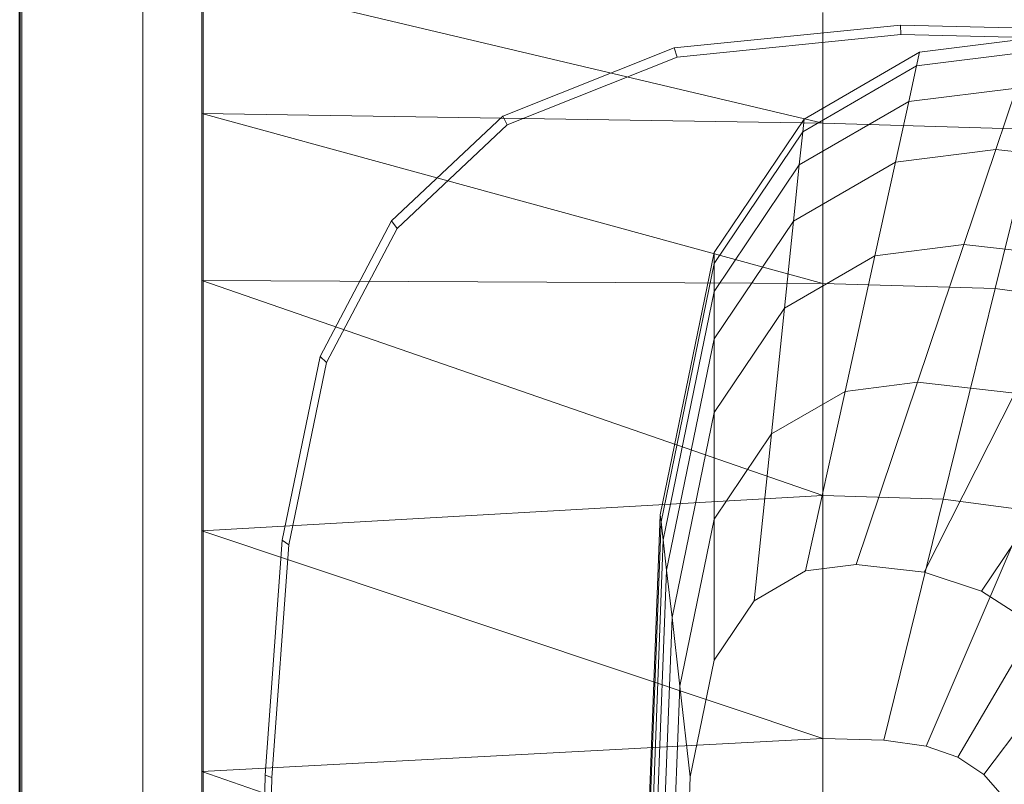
# Model space of a CAD drawing. Header units: metres. Extents: x 391.1 to 427.5, y 12.7 to 28.4.
# Tile 39 of 151: x 404.437 to 404.6, y 27.324 to 27.45. Entities that reach past the tile are written whole.
import ezdxf

# ---------------------------------------------------------------- set-up
doc = ezdxf.new("R2010")
doc.units = ezdxf.units.M
doc.layers.add('01_SUELOS', color=7, linetype='Continuous', lineweight=25, true_color=0x007f00)
for name, color, linetype, lineweight in [('02_MOBILIARIO', 7, 'Continuous', 18), ('A-DETL-____-MBND', 7, 'Continuous', 18), ('A-GENM-____-OTLN', 7, 'Continuous', 18), ('A-WALL-____-MCUT', 7, 'Continuous', 25), ('A-WALL-____-OTLN', 7, 'Continuous', 25)]:
    doc.layers.add(name, color=color, linetype=linetype, lineweight=lineweight)

# ---------------------------------------------------------------- blocks, each defined once
blk = doc.blocks.new('Family - Envans P1-154705-04_ENLLUMENAT_P1')
at = {"layer": 'A-WALL-____-MCUT', "color": 253, "true_color": 0xaaaaaa}
blk.add_line((0, 0), (4.55879, 0), dxfattribs=at)
at = {"layer": 'A-WALL-____-OTLN', "color": 253, "true_color": 0xaaaaaa}
blk.add_line((0, 0), (4.55879, 0), dxfattribs=at)
at = {"layer": 'A-WALL-____-OTLN', "color": 253, "lineweight": 18, "true_color": 0xaaaaaa}
blk.add_line((0, 0), (4.55879, 0), dxfattribs=at)
blk = doc.blocks.new('Family - LONDR55-XX_ZZ-ARQ-CAA-M3D-Londres55-154745-04_ENLLUMENAT_P1')
at = {"layer": '01_SUELOS', "color": 9, "true_color": 0xaad4aa}
for p, q in [((0, 2.1), (0, 0)), ((0, 0), (0, 2.1))]:
    blk.add_line(p, q, dxfattribs=at)
blk = doc.blocks.new('Family - LONDR55-XX_ZZ-ARQ-CAA-M3D-Londres55-155045-04_ENLLUMENAT_P1')
at = {"layer": '01_SUELOS', "color": 9, "true_color": 0xaad4aa}
for p, q in [((6.1394, 11.05385), (6.1394, 14.95764)), ((6.1394, 14.95764), (6.1394, 11.05385))]:
    blk.add_line(p, q, dxfattribs=at)
blk = doc.blocks.new('Family - Rentamans P1-155105-04_ENLLUMENAT_P1')
at = {"layer": 'A-DETL-____-MBND', "color": 253, "true_color": 0xaaaaaa}
for p, q in [((0, 0.36146), (0, 0.00406)), ((0, 0.35008), (0, 0.32734)), ((0, 0.35008), (0.10273, 0.32574)), ((0.10273, 0.34405), (0.10273, 0.32574)), ((0.07816, 0.33823), (0.11557, 0.34199)), ((0.11557, 0.34199), (0.13769, 0.34144)), ((0.11566, 0.34041), (0.11557, 0.34199)), ((0.07861, 0.33669), (0.11566, 0.34041)), ((0.11566, 0.34041), (0.13755, 0.33987)), ((0.11875, 0.33749), (0.13755, 0.33987)), ((0.04977, 0.3269), (0.07816, 0.33823)), ((0.07861, 0.33669), (0.07816, 0.33823)), ((0.09963, 0.32643), (0.11875, 0.33749)), ((0.11825, 0.33522), (0.13678, 0.33756)), ((0.11875, 0.33749), (0.11825, 0.33522)), ((0.05051, 0.32548), (0.07861, 0.33669)), ((0.09941, 0.32432), (0.11825, 0.33522)), ((0.11825, 0.33522), (0.11696, 0.32931)), ((0.11696, 0.32931), (0.13476, 0.33156)), ((0.13135, 0.32141), (0.13476, 0.33156)), ((0.09884, 0.31884), (0.11696, 0.32931)), ((0.11696, 0.32931), (0.11476, 0.31932)), ((0, 0.32734), (0, 0.29972)), ((0.10273, 0.32574), (0, 0.32734)), ((0, 0.32734), (0.10273, 0.29924)), ((0.03136, 0.30959), (0.04977, 0.3269)), ((0.05051, 0.32548), (0.04977, 0.3269)), ((0.08473, 0.30435), (0.09963, 0.32643)), ((0.09941, 0.32432), (0.09963, 0.32643)), ((0.03228, 0.30834), (0.05051, 0.32548)), ((0.08473, 0.30256), (0.09941, 0.32432)), ((0.09941, 0.32432), (0.09884, 0.31884)), ((0.10273, 0.32574), (0.10273, 0.29924)), ((0.13772, 0.3247), (0.10273, 0.32574)), ((0.13772, 0.3247), (0.13123, 0.29839)), ((0.11476, 0.31932), (0.13135, 0.32141)), ((0.12606, 0.30567), (0.13135, 0.32141)), ((0.13135, 0.32141), (0.15363, 0.3189)), ((0.09788, 0.30955), (0.11476, 0.31932)), ((0.11476, 0.31932), (0.11135, 0.30381)), ((0.08473, 0.29792), (0.09884, 0.31884)), ((0.09884, 0.31884), (0.09788, 0.30955)), ((0.01958, 0.28716), (0.03136, 0.30959)), ((0.03228, 0.30834), (0.03136, 0.30959)), ((0.08473, 0.29006), (0.09788, 0.30955)), ((0.09788, 0.30955), (0.09638, 0.29516)), ((0.02062, 0.28613), (0.03228, 0.30834)), ((0.11135, 0.30381), (0.12606, 0.30567)), ((0.1184, 0.28289), (0.12606, 0.30567)), ((0.12606, 0.30567), (0.14581, 0.30344)), ((0.07584, 0.26096), (0.08473, 0.30435)), ((0.08473, 0.30256), (0.08473, 0.30435)), ((0.09638, 0.29516), (0.11135, 0.30381)), ((0.11135, 0.30381), (0.10642, 0.28138)), ((0.07598, 0.25981), (0.08473, 0.30256)), ((0.08473, 0.29792), (0.08473, 0.30256)), ((0, 0.29972), (0, 0.2583)), ((0.10273, 0.29924), (0, 0.29972)), ((0, 0.29972), (0.10273, 0.26415)), ((0.10273, 0.29924), (0.10273, 0.26415)), ((0.13123, 0.29839), (0.10273, 0.29924)), ((0.13123, 0.29839), (0.12265, 0.26356)), ((0.1511, 0.29571), (0.13123, 0.29839)), ((0.07631, 0.25683), (0.08473, 0.29792)), ((0.08473, 0.29792), (0.08473, 0.29006)), ((0.08473, 0.27788), (0.09638, 0.29516)), ((0.09638, 0.29516), (0.09423, 0.27433)), ((0.07689, 0.25177), (0.08473, 0.29006)), ((0.08473, 0.29006), (0.08473, 0.27788)), ((0.01327, 0.25673), (0.01958, 0.28716)), ((0.02062, 0.28613), (0.01958, 0.28716)), ((0.01437, 0.25599), (0.02062, 0.28613)), ((0.10642, 0.28138), (0.1184, 0.28289)), ((0.10826, 0.25273), (0.1184, 0.28289)), ((0.1184, 0.28289), (0.13449, 0.28107)), ((0.09423, 0.27433), (0.10642, 0.28138)), ((0.10642, 0.28138), (0.09989, 0.25167)), ((0.1195, 0.25146), (0.13449, 0.28107)), ((0.07778, 0.24394), (0.08473, 0.27788)), ((0.08473, 0.27788), (0.08473, 0.26025)), ((0.12897, 0.24833), (0.14804, 0.27659)), ((0.08473, 0.26025), (0.09423, 0.27433)), ((0.09423, 0.27433), (0.09137, 0.24674)), ((0.10273, 0.26415), (0, 0.2583)), ((0.10273, 0.26415), (0.10273, 0.22395)), ((0.12264, 0.26356), (0.10273, 0.26415)), ((0.12264, 0.26356), (0.11281, 0.22365)), ((0.12264, 0.26356), (0.13653, 0.26169)), ((0.07287, 0.18276), (0.07584, 0.26096)), ((0.07598, 0.25981), (0.07584, 0.26096)), ((0.11983, 0.2227), (0.13653, 0.26169)), ((0.07304, 0.18276), (0.07598, 0.25981)), ((0.07631, 0.25683), (0.07598, 0.25981)), ((0.07907, 0.2326), (0.08473, 0.26025)), ((0.08473, 0.26025), (0.08473, 0.23691)), ((0, 0.2583), (0, 0.2185)), ((0, 0.2583), (0.10273, 0.22395)), ((0.14692, 0.25809), (0.12509, 0.22088)), ((0.01046, 0.21786), (0.01327, 0.25673)), ((0.01159, 0.21751), (0.01437, 0.25599)), ((0.01437, 0.25599), (0.01327, 0.25673)), ((0.074, 0.19601), (0.07631, 0.25683)), ((0.07689, 0.25177), (0.07631, 0.25683)), ((0.09989, 0.25167), (0.10826, 0.25273)), ((0.10826, 0.25273), (0.1195, 0.25146)), ((0.07426, 0.18276), (0.07689, 0.25177)), ((0.07689, 0.25177), (0.07778, 0.24394)), ((0.09137, 0.24674), (0.09989, 0.25167)), ((0.1195, 0.25146), (0.12897, 0.24833)), ((0.15537, 0.25241), (0.12937, 0.21801)), ((0.12897, 0.24833), (0.13667, 0.24339)), ((0.08473, 0.23691), (0.09137, 0.24674)), ((0.07545, 0.18276), (0.07778, 0.24394)), ((0.07778, 0.24394), (0.07907, 0.2326)), ((0.08078, 0.21759), (0.08473, 0.23691)), ((0.07717, 0.18276), (0.07907, 0.2326)), ((0.08078, 0.21759), (0.07907, 0.2326)), ((0.10273, 0.22395), (0, 0.2185)), ((0.10273, 0.22395), (0.10273, 0.18276)), ((0.10273, 0.22395), (0.11281, 0.22365)), ((0.11281, 0.22365), (0.11983, 0.2227)), ((0.11983, 0.2227), (0.12509, 0.22088)), ((0.12509, 0.22088), (0.12937, 0.21801)), ((0, 0.2185), (0, 0.18276)), ((0, 0.2185), (0.10273, 0.18276)), ((0.00965, 0.18276), (0.01046, 0.21786)), ((0.01159, 0.21751), (0.01046, 0.21786)), ((0.01079, 0.18276), (0.01159, 0.21751)), ((0.07945, 0.18276), (0.08078, 0.21759)), ((0.12937, 0.21801), (0.13282, 0.21409))]:
    blk.add_line(p, q, dxfattribs=at)
blk = doc.blocks.new('Family - LONDR55-XX_ZZ-ARQ-CAA-M3D-Londres55-154669-04_ENLLUMENAT_P1')
at = {"layer": 'A-GENM-____-OTLN', "color": 253, "true_color": 0xaaaaaa}
for p, q in [((0.6, 0.03), (0, 0.03)), ((0.6, 0.03), (0, 0.03)), ((0, 0.01), (0.6, 0.01)), ((0, 0.01), (0.6, 0.01)), ((0.6, 0.01), (0, 0.01)), ((0, 0.01), (0.6, 0.01)), ((0, 0), (0.6, 0)), ((0.6, 0), (0, 0))]:
    blk.add_line(p, q, dxfattribs=at)
blk = doc.blocks.new('Family - Mirall P1-155249-04_ENLLUMENAT_P1')
blk.add_blockref('Family - LONDR55-XX_ZZ-ARQ-CAA-M3D-Londres55-154669-04_ENLLUMENAT_P1', (0, 0))
blk = doc.blocks.new('LONDR55-XX_ZZ-ARQ-CAA-M3D-Londres55_ifc-1-04_ENLLUMENAT_P1')
at = {"layer": '01_SUELOS', "color": 253, "lineweight": 18, "true_color": 0xaaaaaa}
for name, p in [('Family - LONDR55-XX_ZZ-ARQ-CAA-M3D-Londres55-155045-04_ENLLUMENAT_P1', (398.29721, 13.12061)), ('Family - LONDR55-XX_ZZ-ARQ-CAA-M3D-Londres55-154745-04_ENLLUMENAT_P1', (404.43662, 25.92946))]:
    blk.add_blockref(name, p, dxfattribs=at)
at = {"layer": '02_MOBILIARIO', "color": 253, "lineweight": 18, "true_color": 0xaaaaaa}
blk.add_blockref('Family - Rentamans P1-155105-04_ENLLUMENAT_P1', (404.46677, 27.10751), dxfattribs=at)
at = {"layer": 'A-GENM-____-OTLN', "color": 253, "lineweight": 18, "true_color": 0xaaaaaa, "rotation": 90}
blk.add_blockref('Family - Mirall P1-155249-04_ENLLUMENAT_P1', (404.46698, 26.99052), dxfattribs=at)
at = {"layer": 'A-WALL-____-OTLN', "color": 253, "lineweight": 18, "true_color": 0xaaaaaa, "rotation": 90}
blk.add_blockref('Family - Envans P1-154705-04_ENLLUMENAT_P1', (404.43662, 23.51946), dxfattribs=at)

msp = doc.modelspace()

# ---------------------------------------------------------------- block references
at = {"lineweight": 5}
msp.add_blockref('LONDR55-XX_ZZ-ARQ-CAA-M3D-Londres55_ifc-1-04_ENLLUMENAT_P1', (0, 0), dxfattribs=at)

doc.saveas('drawing.dxf')
